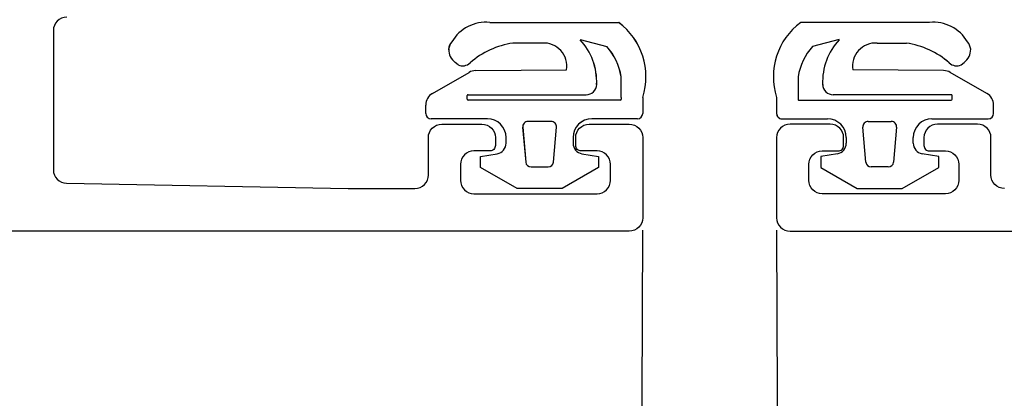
# Model space of a CAD drawing. Header units: millimetres. Extents: x 111285 to 237437, y -9513 to 52045.
# Tile 49 of 117: x 139056 to 139093, y 394 to 408. Entities that reach past the tile are written whole.
import ezdxf

# ---------------------------------------------------------------- set-up
doc = ezdxf.new("R2010")
doc.units = ezdxf.units.MM
doc.header["$LTSCALE"] = 100
doc.layers.get('0').update_dxf_attribs({"color": 252})

# ---------------------------------------------------------------- blocks, each defined once
blk = doc.blocks.new('SR8-hori')
at = {"linetype": 'Continuous'}
for p, q in [((1441.791, 2.701), (1446.602, 2.7)), ((1458.209, 2.701), (1453.398, 2.7)), ((1440.377, 1.978), (1440.377, 1.978)), ((1440.377, 1.978), (1440.377, 1.978)), ((1440.377, 1.978), (1440.377, 1.978)), ((1443.748, 1.929), (1442.657, 1.93)), ((1442.657, 1.93), (1442.657, 1.93)), ((1443.748, 1.929), (1443.748, 1.929)), ((1445.165, 2.057), (1446.166, 1.802)), ((1454.835, 2.057), (1453.834, 1.802)), ((1456.252, 1.929), (1457.343, 1.93)), ((1456.252, 1.929), (1456.252, 1.929)), ((1457.343, 1.93), (1457.343, 1.93)), ((1459.623, 1.978), (1459.623, 1.978)), ((1459.623, 1.978), (1459.623, 1.978)), ((1459.623, 1.978), (1459.623, 1.978)), ((1440.256, 1.696), (1440.256, 1.696)), ((1446.166, 1.802), (1446.166, 1.802)), ((1453.834, 1.802), (1453.834, 1.802)), ((1459.744, 1.696), (1459.744, 1.696)), ((1440.612, 1.114), (1440.5, 1.209)), ((1440.5, 1.209), (1440.5, 1.209)), ((1440.612, 1.114), (1440.612, 1.114)), ((1441.054, 1.194), (1441.054, 1.194)), ((1441.054, 1.194), (1441.054, 1.194)), ((1441.054, 1.194), (1441.054, 1.194)), ((1458.946, 1.194), (1458.946, 1.194)), ((1458.946, 1.194), (1458.946, 1.194)), ((1458.946, 1.194), (1458.946, 1.194)), ((1459.388, 1.114), (1459.5, 1.209)), ((1459.388, 1.114), (1459.388, 1.114)), ((1459.5, 1.209), (1459.5, 1.209)), ((1439.651, 0.046), (1441.017, 0.835)), ((1441.017, 0.835), (1441.017, 0.835)), ((1441.267, 0.901), (1444.652, 0.927)), ((1441.267, 0.901), (1441.267, 0.901)), ((1444.652, 0.927), (1444.652, 0.927)), ((1458.733, 0.901), (1455.348, 0.927)), ((1455.348, 0.927), (1455.348, 0.927)), ((1458.733, 0.901), (1458.733, 0.901)), ((1460.349, 0.046), (1458.983, 0.835)), ((1458.983, 0.835), (1458.983, 0.835)), ((1446.699, 0.673), (1446.699, 0.673)), ((1453.301, 0.673), (1453.301, 0.673)), ((1439.651, 0.046), (1439.651, 0.046)), ((1440.981, 0.002), (1440.981, 0.002)), ((1440.981, 0.002), (1445.385, 0.001)), ((1459.019, 0.002), (1454.615, 0.001)), ((1459.019, 0.002), (1459.019, 0.002)), ((1460.349, 0.046), (1460.349, 0.046)), ((1440.951, -0.168), (1440.951, -0.028)), ((1440.951, -0.028), (1440.951, -0.028)), ((1446.671, -0.2), (1440.981, -0.198)), ((1446.701, -0.1), (1446.701, -0.1)), ((1446.701, -0.1), (1446.701, -0.17)), ((1446.701, -0.17), (1446.701, -0.17)), ((1447.501, -0.1), (1447.501, -0.7)), ((1452.499, -0.1), (1452.499, -0.7)), ((1453.299, -0.1), (1453.299, -0.1)), ((1453.299, -0.1), (1453.299, -0.17)), ((1453.299, -0.17), (1453.299, -0.17)), ((1453.329, -0.2), (1459.019, -0.198)), ((1459.049, -0.168), (1459.049, -0.028)), ((1459.049, -0.028), (1459.049, -0.028)), ((1439.401, -0.698), (1439.401, -0.387)), ((1439.401, -0.387), (1439.401, -0.387)), ((1460.599, -0.698), (1460.599, -0.387)), ((1460.599, -0.387), (1460.599, -0.387)), ((1441.701, -0.899), (1439.601, -0.898)), ((1444.083, -0.999), (1443.219, -0.999)), ((1443.219, -0.999), (1443.219, -0.999)), ((1444.083, -0.999), (1444.083, -0.999)), ((1447.301, -0.9), (1445.601, -0.9)), ((1452.699, -0.9), (1454.399, -0.9)), ((1455.917, -0.999), (1455.917, -0.999)), ((1455.917, -0.999), (1456.781, -0.999)), ((1456.781, -0.999), (1456.781, -0.999)), ((1458.299, -0.899), (1460.399, -0.898)), ((1443.02, -1.216), (1443.02, -1.216)), ((1443.02, -1.216), (1443.133, -2.516)), ((1444.168, -2.517), (1444.282, -1.217)), ((1444.282, -1.217), (1444.282, -1.217)), ((1455.832, -2.517), (1455.718, -1.217)), ((1455.718, -1.217), (1455.718, -1.217)), ((1456.98, -1.216), (1456.867, -2.516)), ((1456.98, -1.216), (1456.98, -1.216)), ((1442.401, -1.81), (1442.401, -1.599)), ((1444.901, -1.599), (1444.901, -1.811)), ((1455.099, -1.599), (1455.099, -1.811)), ((1457.599, -1.81), (1457.599, -1.599)), ((1441.451, -2.313), (1442.07, -2.204)), ((1445.231, -2.205), (1445.851, -2.314)), ((1454.769, -2.205), (1454.149, -2.314)), ((1458.549, -2.313), (1457.93, -2.204)), ((1441.451, -2.713), (1441.451, -2.313)), ((1444.168, -2.517), (1444.168, -2.517)), ((1445.851, -2.314), (1445.851, -2.714)), ((1454.149, -2.314), (1454.149, -2.714)), ((1455.832, -2.517), (1455.832, -2.517)), ((1458.549, -2.713), (1458.549, -2.313)), ((1442.811, -3.499), (1441.451, -2.713)), ((1443.333, -2.699), (1443.333, -2.699)), ((1443.333, -2.699), (1443.969, -2.699)), ((1443.969, -2.699), (1443.969, -2.699)), ((1445.851, -2.714), (1444.49, -3.499)), ((1454.149, -2.714), (1455.51, -3.499)), ((1456.667, -2.699), (1456.031, -2.699)), ((1456.031, -2.699), (1456.031, -2.699)), ((1456.667, -2.699), (1456.667, -2.699)), ((1457.189, -3.499), (1458.549, -2.713)), ((1444.49, -3.499), (1442.811, -3.499)), ((1455.51, -3.499), (1457.189, -3.499))]:
    blk.add_line(p, q, dxfattribs=at)
for p, q in [((1445.165, 2.057), (1445.165, 2.057)), ((1454.835, 2.057), (1454.835, 2.057)), ((1445.783, 0.383), (1445.783, 0.383)), ((1454.217, 0.383), (1454.217, 0.383)), ((1445.385, 0.001), (1445.385, 0.001)), ((1454.615, 0.001), (1454.615, 0.001))]:
    blk.add_line(p, q)
for points in [[(1426, 2.9, 0.414214), (1425.5, 2.4), (1425.5, 2.4), (1425.5, -2.809, 0.408899), (1425.991, -3.309), (1436.5, -3.5), (1436.5, -3.5), (1439, -3.5), (1439, -3.5, 0.414214), (1439.5, -3), (1439.5, -1.6), (1439.5, -1.6, -0.414214), (1440, -1.1), (1441.5, -1.1, -0.414214), (1442, -1.6), (1442, -1.9, -0.414214), (1441.8, -2.1), (1441.2, -2.1, 0.414214), (1440.7, -2.6), (1440.7, -2.6), (1440.7, -3.2, 0.414214), (1441.2, -3.7), (1445.8, -3.7), (1445.8, -3.7, 0.414214), (1446.3, -3.2), (1446.3, -2.6, 0.414214), (1445.8, -2.1), (1445.8, -2.1), (1445.2, -2.1, -0.414214), (1445, -1.9), (1445, -1.6, -0.414214), (1445.5, -1.1), (1447, -1.1, -0.414214), (1447.5, -1.6), (1447.5, -4.6), (1447.5, -4.6, -0.414214), (1447, -5.1), (1354, -5.1)], [(1461, -3.5, -0.414214), (1460.5, -3), (1460.5, -1.6), (1460.5, -1.6, 0.414214), (1460, -1.1), (1458.5, -1.1, 0.414214), (1458, -1.6), (1458, -1.9, 0.414214), (1458.2, -2.1), (1458.8, -2.1, -0.414214), (1459.3, -2.6), (1459.3, -2.6), (1459.3, -3.2, -0.414214), (1458.8, -3.7), (1454.2, -3.7), (1454.2, -3.7, -0.414214), (1453.7, -3.2), (1453.7, -2.6, -0.414214), (1454.2, -2.1), (1454.2, -2.1), (1454.8, -2.1, 0.414214), (1455, -1.9), (1455, -1.6, 0.414214), (1454.5, -1.1), (1453, -1.1, 0.414214), (1452.5, -1.6), (1452.5, -4.6), (1452.5, -4.6, 0.414214), (1453, -5.1), (1546, -5.1)]]:
    blk.add_lwpolyline(points, format="xyb", dxfattribs=at)
for centre, radius, start, end in [((1441.656, 1.223), 1.485, 84.7926, 149.4418), ((1445.099, 0.673), 2.524, 342.1607, 53.426), ((1454.901, 0.673), 2.524, 126.574, 197.8393), ((1458.344, 1.223), 1.485, 30.5582, 95.2074), ((1440.745, 1.653), 0.49, 138.5032, 174.8745), ((1443.155, -1.271), 3.239, 98.8437, 130.4452), ((1443.809, 1.074), 0.857, 350.0887, 94.0617), ((1443.452, 0.473), 2.332, 357.769, 42.7547), ((1456.548, 0.473), 2.332, 137.2453, 182.231), ((1456.191, 1.074), 0.857, 85.9383, 189.9113), ((1456.845, -1.271), 3.239, 49.5548, 81.1563), ((1459.255, 1.653), 0.49, 5.1255, 41.4968), ((1440.846, 1.686), 0.589, 179.0049, 234.085), ((1444.339, 0.25), 2.398, 10.1825, 40.3565), ((1455.661, 0.25), 2.398, 139.6435, 169.8175), ((1459.154, 1.686), 0.589, 305.915, 0.9951), ((1440.776, 1.47), 0.392, 245.2534, 315.2852), ((1459.224, 1.47), 0.392, 224.7148, 294.7466), ((1441.267, 0.401), 0.5, 89.9865, 119.9865), ((1458.733, 0.401), 0.5, 60.0135, 90.0135), ((1445.392, 0.391), 0.39, 268.98, 358.7916), ((1384.42, 0.117), 62.281, 359.8007, 0.51209), ((1515.58, 0.117), 62.281, 179.48791, 180.1993), ((1454.608, 0.391), 0.39, 181.2084, 271.02), ((1439.901, -0.387), 0.5, 119.9865, 179.9865), ((1440.981, -0.028), 0.03, 89.9865, 179.9865), ((1459.019, -0.028), 0.03, 0.0135, 90.0135), ((1460.099, -0.387), 0.5, 0.0135, 60.0135), ((1440.981, -0.168), 0.03, 179.9865, 269.9865), ((1446.671, -0.17), 0.03, 269.9865, 359.9865), ((1453.329, -0.17), 0.03, 180.0135, 270.0135), ((1459.019, -0.168), 0.03, 270.0135, 0.0135), ((1439.601, -0.698), 0.2, 179.9865, 269.9865), ((1447.301, -0.7), 0.2, 269.9865, 359.9865), ((1452.699, -0.7), 0.2, 180.0135, 270.0135), ((1460.399, -0.698), 0.2, 270.0135, 0.0135), ((1441.701, -1.599), 0.7, 359.9865, 89.9865), ((1443.219, -1.199), 0.2, 89.9865, 184.9865), ((1444.083, -1.199), 0.2, 354.9865, 89.9865), ((1445.601, -1.6), 0.7, 89.9865, 179.9865), ((1454.399, -1.6), 0.7, 0.0135, 90.0135), ((1455.917, -1.199), 0.2, 90.0135, 185.0135), ((1456.781, -1.199), 0.2, 355.0135, 90.0135), ((1458.299, -1.599), 0.7, 90.0135, 180.0135), ((1442.001, -1.81), 0.4, 279.9865, 359.9865), ((1445.301, -1.811), 0.4, 179.9865, 259.9865), ((1454.699, -1.811), 0.4, 280.0135, 0.0135), ((1457.999, -1.81), 0.4, 180.0135, 260.0135), ((1443.333, -2.499), 0.2, 184.9865, 269.9865), ((1443.969, -2.499), 0.2, 269.9865, 354.9865), ((1456.031, -2.499), 0.2, 185.0135, 270.0135), ((1456.667, -2.499), 0.2, 270.0135, 355.0135)]:
    blk.add_arc(centre, radius, start, end, dxfattribs=at)
for centre, start, end in [((433, -5.1), 270, 0.002175), ((2467, -5.1), 179.997825, 270)]:
    blk.add_arc(centre, 1014.5, start, end)
blk = doc.blocks.new('onderlegger beganegrond')
blk.add_blockref('SR8-hori', (11480, 405.1))

msp = doc.modelspace()

# ---------------------------------------------------------------- linework, layer by layer
at = {"linetype": 'Continuous'}
for p, q in [((139073.789, 407.801), (139078.601, 407.8)), ((139073.789, 407.801), (139078.601, 407.8)), ((139073.789, 407.801), (139078.601, 407.8)), ((139090.208, 407.801), (139085.396, 407.8)), ((139090.208, 407.801), (139085.396, 407.8)), ((139090.208, 407.801), (139085.396, 407.8)), ((139072.376, 407.078), (139072.376, 407.078)), ((139072.376, 407.078), (139072.376, 407.078)), ((139072.376, 407.078), (139072.376, 407.078)), ((139072.376, 407.078), (139072.376, 407.078)), ((139072.376, 407.078), (139072.376, 407.078)), ((139072.376, 407.078), (139072.376, 407.078)), ((139072.376, 407.078), (139072.376, 407.078)), ((139072.376, 407.078), (139072.376, 407.078)), ((139072.376, 407.078), (139072.376, 407.078)), ((139075.746, 407.029), (139074.656, 407.03)), ((139074.656, 407.03), (139074.656, 407.03)), ((139075.746, 407.029), (139074.656, 407.03)), ((139074.656, 407.03), (139074.656, 407.03)), ((139075.746, 407.029), (139074.656, 407.03)), ((139074.656, 407.03), (139074.656, 407.03)), ((139075.746, 407.029), (139075.746, 407.029)), ((139075.746, 407.029), (139075.746, 407.029)), ((139075.746, 407.029), (139075.746, 407.029)), ((139077.163, 407.157), (139078.165, 406.902)), ((139077.163, 407.157), (139078.165, 406.902)), ((139077.163, 407.157), (139078.165, 406.902)), ((139078.165, 406.902), (139078.165, 406.902)), ((139078.165, 406.902), (139078.165, 406.902)), ((139078.165, 406.902), (139078.165, 406.902)), ((139086.834, 407.157), (139085.832, 406.902)), ((139086.834, 407.157), (139085.832, 406.902)), ((139086.834, 407.157), (139085.832, 406.902)), ((139085.832, 406.902), (139085.832, 406.902)), ((139085.832, 406.902), (139085.832, 406.902)), ((139085.832, 406.902), (139085.832, 406.902)), ((139088.251, 407.029), (139089.341, 407.03)), ((139088.251, 407.029), (139089.341, 407.03)), ((139088.251, 407.029), (139089.341, 407.03)), ((139088.251, 407.029), (139088.251, 407.029)), ((139088.251, 407.029), (139088.251, 407.029)), ((139088.251, 407.029), (139088.251, 407.029)), ((139089.341, 407.03), (139089.341, 407.03)), ((139089.341, 407.03), (139089.341, 407.03)), ((139089.341, 407.03), (139089.341, 407.03)), ((139091.621, 407.078), (139091.621, 407.078)), ((139091.621, 407.078), (139091.621, 407.078)), ((139091.621, 407.078), (139091.621, 407.078)), ((139091.621, 407.078), (139091.621, 407.078)), ((139091.621, 407.078), (139091.621, 407.078)), ((139091.621, 407.078), (139091.621, 407.078)), ((139091.621, 407.078), (139091.621, 407.078)), ((139091.621, 407.078), (139091.621, 407.078)), ((139091.621, 407.078), (139091.621, 407.078)), ((139072.255, 406.796), (139072.255, 406.796)), ((139072.255, 406.796), (139072.255, 406.796)), ((139072.255, 406.796), (139072.255, 406.796)), ((139091.742, 406.796), (139091.742, 406.796)), ((139091.742, 406.796), (139091.742, 406.796)), ((139091.742, 406.796), (139091.742, 406.796)), ((139072.61, 406.214), (139072.498, 406.309)), ((139072.498, 406.309), (139072.498, 406.309)), ((139072.61, 406.214), (139072.498, 406.309)), ((139072.498, 406.309), (139072.498, 406.309)), ((139072.61, 406.214), (139072.498, 406.309)), ((139072.498, 406.309), (139072.498, 406.309)), ((139072.61, 406.214), (139072.61, 406.214)), ((139072.61, 406.214), (139072.61, 406.214)), ((139072.61, 406.214), (139072.61, 406.214)), ((139073.053, 406.294), (139073.053, 406.294)), ((139073.053, 406.294), (139073.053, 406.294)), ((139073.053, 406.294), (139073.053, 406.294)), ((139073.053, 406.294), (139073.053, 406.294)), ((139073.053, 406.294), (139073.053, 406.294)), ((139073.053, 406.294), (139073.053, 406.294)), ((139073.053, 406.294), (139073.053, 406.294)), ((139073.053, 406.294), (139073.053, 406.294)), ((139073.053, 406.294), (139073.053, 406.294)), ((139090.945, 406.294), (139090.945, 406.294)), ((139090.945, 406.294), (139090.945, 406.294)), ((139090.945, 406.294), (139090.945, 406.294)), ((139090.945, 406.294), (139090.945, 406.294)), ((139090.945, 406.294), (139090.945, 406.294)), ((139090.945, 406.294), (139090.945, 406.294)), ((139090.945, 406.294), (139090.945, 406.294)), ((139090.945, 406.294), (139090.945, 406.294)), ((139090.945, 406.294), (139090.945, 406.294)), ((139091.387, 406.214), (139091.499, 406.309)), ((139091.387, 406.214), (139091.499, 406.309)), ((139091.387, 406.214), (139091.499, 406.309)), ((139091.387, 406.214), (139091.387, 406.214)), ((139091.387, 406.214), (139091.387, 406.214)), ((139091.387, 406.214), (139091.387, 406.214)), ((139091.499, 406.309), (139091.499, 406.309)), ((139091.499, 406.309), (139091.499, 406.309)), ((139091.499, 406.309), (139091.499, 406.309)), ((139071.65, 405.146), (139073.016, 405.935)), ((139071.65, 405.146), (139073.016, 405.935)), ((139071.65, 405.146), (139073.016, 405.935)), ((139073.016, 405.935), (139073.016, 405.935)), ((139073.016, 405.935), (139073.016, 405.935)), ((139073.016, 405.935), (139073.016, 405.935)), ((139073.266, 406.001), (139076.651, 406.027)), ((139073.266, 406.001), (139076.651, 406.027)), ((139073.266, 406.001), (139076.651, 406.027)), ((139073.266, 406.001), (139073.266, 406.001)), ((139073.266, 406.001), (139073.266, 406.001)), ((139073.266, 406.001), (139073.266, 406.001)), ((139076.651, 406.027), (139076.651, 406.027)), ((139076.651, 406.027), (139076.651, 406.027)), ((139076.651, 406.027), (139076.651, 406.027)), ((139078.698, 405.773), (139078.698, 405.773)), ((139078.698, 405.773), (139078.698, 405.773)), ((139078.698, 405.773), (139078.698, 405.773)), ((139085.299, 405.773), (139085.299, 405.773)), ((139085.299, 405.773), (139085.299, 405.773)), ((139085.299, 405.773), (139085.299, 405.773)), ((139090.731, 406.001), (139087.346, 406.027)), ((139087.346, 406.027), (139087.346, 406.027)), ((139090.731, 406.001), (139087.346, 406.027)), ((139087.346, 406.027), (139087.346, 406.027)), ((139090.731, 406.001), (139087.346, 406.027)), ((139087.346, 406.027), (139087.346, 406.027)), ((139090.731, 406.001), (139090.731, 406.001)), ((139090.731, 406.001), (139090.731, 406.001)), ((139090.731, 406.001), (139090.731, 406.001)), ((139092.347, 405.146), (139090.981, 405.935)), ((139090.981, 405.935), (139090.981, 405.935)), ((139092.347, 405.146), (139090.981, 405.935)), ((139090.981, 405.935), (139090.981, 405.935)), ((139092.347, 405.146), (139090.981, 405.935)), ((139090.981, 405.935), (139090.981, 405.935)), ((139071.65, 405.146), (139071.65, 405.146)), ((139071.65, 405.146), (139071.65, 405.146)), ((139071.65, 405.146), (139071.65, 405.146)), ((139072.949, 404.932), (139072.949, 405.072)), ((139072.949, 405.072), (139072.949, 405.072)), ((139072.949, 404.932), (139072.949, 405.072)), ((139072.949, 405.072), (139072.949, 405.072)), ((139072.949, 404.932), (139072.949, 405.072)), ((139072.949, 405.072), (139072.949, 405.072)), ((139072.979, 405.102), (139072.979, 405.102)), ((139072.979, 405.102), (139077.384, 405.101)), ((139072.979, 405.102), (139072.979, 405.102)), ((139072.979, 405.102), (139077.384, 405.101)), ((139072.979, 405.102), (139072.979, 405.102)), ((139072.979, 405.102), (139077.384, 405.101)), ((139091.018, 405.102), (139086.613, 405.101)), ((139091.018, 405.102), (139086.613, 405.101)), ((139091.018, 405.102), (139086.613, 405.101)), ((139091.018, 405.102), (139091.018, 405.102)), ((139091.018, 405.102), (139091.018, 405.102)), ((139091.018, 405.102), (139091.018, 405.102)), ((139091.048, 404.932), (139091.048, 405.072)), ((139091.048, 405.072), (139091.048, 405.072)), ((139091.048, 404.932), (139091.048, 405.072)), ((139091.048, 405.072), (139091.048, 405.072)), ((139091.048, 404.932), (139091.048, 405.072)), ((139091.048, 405.072), (139091.048, 405.072)), ((139092.347, 405.146), (139092.347, 405.146)), ((139092.347, 405.146), (139092.347, 405.146)), ((139092.347, 405.146), (139092.347, 405.146)), ((139071.4, 404.402), (139071.4, 404.713)), ((139071.4, 404.713), (139071.4, 404.713)), ((139071.4, 404.402), (139071.4, 404.713)), ((139071.4, 404.713), (139071.4, 404.713)), ((139071.4, 404.402), (139071.4, 404.713)), ((139071.4, 404.713), (139071.4, 404.713)), ((139078.67, 404.9), (139072.979, 404.902)), ((139078.67, 404.9), (139072.979, 404.902)), ((139078.67, 404.9), (139072.979, 404.902)), ((139078.7, 405), (139078.7, 405)), ((139078.7, 405), (139078.7, 404.93)), ((139078.7, 405), (139078.7, 405)), ((139078.7, 405), (139078.7, 404.93)), ((139078.7, 405), (139078.7, 405)), ((139078.7, 405), (139078.7, 404.93)), ((139078.7, 404.93), (139078.7, 404.93)), ((139078.7, 404.93), (139078.7, 404.93)), ((139078.7, 404.93), (139078.7, 404.93)), ((139079.5, 405), (139079.5, 404.4)), ((139079.5, 405), (139079.5, 404.4)), ((139079.5, 405), (139079.5, 404.4)), ((139084.497, 405), (139084.497, 404.4)), ((139084.497, 405), (139084.497, 404.4)), ((139084.497, 405), (139084.497, 404.4)), ((139085.297, 405), (139085.297, 405)), ((139085.297, 405), (139085.297, 404.93)), ((139085.297, 405), (139085.297, 405)), ((139085.297, 405), (139085.297, 404.93)), ((139085.297, 405), (139085.297, 405)), ((139085.297, 405), (139085.297, 404.93)), ((139085.297, 404.93), (139085.297, 404.93)), ((139085.297, 404.93), (139085.297, 404.93)), ((139085.297, 404.93), (139085.297, 404.93)), ((139085.327, 404.9), (139091.018, 404.902)), ((139085.327, 404.9), (139091.018, 404.902)), ((139085.327, 404.9), (139091.018, 404.902)), ((139092.597, 404.402), (139092.597, 404.713)), ((139092.597, 404.713), (139092.597, 404.713)), ((139092.597, 404.402), (139092.597, 404.713)), ((139092.597, 404.713), (139092.597, 404.713)), ((139092.597, 404.402), (139092.597, 404.713)), ((139092.597, 404.713), (139092.597, 404.713)), ((139073.699, 404.201), (139071.599, 404.202)), ((139073.699, 404.201), (139071.599, 404.202)), ((139073.699, 404.201), (139071.599, 404.202)), ((139076.081, 404.101), (139075.218, 404.101)), ((139075.218, 404.101), (139075.218, 404.101)), ((139076.081, 404.101), (139075.218, 404.101)), ((139075.218, 404.101), (139075.218, 404.101)), ((139076.081, 404.101), (139075.218, 404.101)), ((139075.218, 404.101), (139075.218, 404.101)), ((139076.081, 404.101), (139076.081, 404.101)), ((139076.081, 404.101), (139076.081, 404.101)), ((139076.081, 404.101), (139076.081, 404.101)), ((139079.299, 404.2), (139077.599, 404.2)), ((139079.299, 404.2), (139077.599, 404.2)), ((139079.299, 404.2), (139077.599, 404.2)), ((139084.698, 404.2), (139086.398, 404.2)), ((139084.698, 404.2), (139086.398, 404.2)), ((139084.698, 404.2), (139086.398, 404.2)), ((139087.916, 404.101), (139087.916, 404.101)), ((139087.916, 404.101), (139088.779, 404.101)), ((139087.916, 404.101), (139087.916, 404.101)), ((139087.916, 404.101), (139088.779, 404.101)), ((139087.916, 404.101), (139087.916, 404.101)), ((139087.916, 404.101), (139088.779, 404.101)), ((139088.779, 404.101), (139088.779, 404.101)), ((139088.779, 404.101), (139088.779, 404.101)), ((139088.779, 404.101), (139088.779, 404.101)), ((139090.298, 404.201), (139092.398, 404.202)), ((139090.298, 404.201), (139092.398, 404.202)), ((139090.298, 404.201), (139092.398, 404.202)), ((139075.018, 403.884), (139075.018, 403.884)), ((139075.018, 403.884), (139075.132, 402.584)), ((139075.018, 403.884), (139075.018, 403.884)), ((139075.018, 403.884), (139075.132, 402.584)), ((139075.018, 403.884), (139075.018, 403.884)), ((139075.018, 403.884), (139075.132, 402.584)), ((139076.166, 402.583), (139076.28, 403.883)), ((139076.166, 402.583), (139076.28, 403.883)), ((139076.166, 402.583), (139076.28, 403.883)), ((139076.28, 403.883), (139076.28, 403.883)), ((139076.28, 403.883), (139076.28, 403.883)), ((139076.28, 403.883), (139076.28, 403.883)), ((139087.831, 402.583), (139087.717, 403.883)), ((139087.717, 403.883), (139087.717, 403.883)), ((139087.831, 402.583), (139087.717, 403.883)), ((139087.717, 403.883), (139087.717, 403.883)), ((139087.831, 402.583), (139087.717, 403.883)), ((139087.717, 403.883), (139087.717, 403.883)), ((139088.979, 403.884), (139088.865, 402.584)), ((139088.979, 403.884), (139088.865, 402.584)), ((139088.979, 403.884), (139088.865, 402.584)), ((139088.979, 403.884), (139088.979, 403.884)), ((139088.979, 403.884), (139088.979, 403.884)), ((139088.979, 403.884), (139088.979, 403.884)), ((139074.399, 403.29), (139074.399, 403.501)), ((139074.399, 403.29), (139074.399, 403.501)), ((139074.399, 403.29), (139074.399, 403.501)), ((139076.899, 403.501), (139076.899, 403.289)), ((139076.899, 403.501), (139076.899, 403.289)), ((139076.899, 403.501), (139076.899, 403.289)), ((139087.098, 403.501), (139087.098, 403.289)), ((139087.098, 403.501), (139087.098, 403.289)), ((139087.098, 403.501), (139087.098, 403.289)), ((139089.598, 403.29), (139089.598, 403.501)), ((139089.598, 403.29), (139089.598, 403.501)), ((139089.598, 403.29), (139089.598, 403.501)), ((139073.449, 402.787), (139074.069, 402.896)), ((139073.449, 402.787), (139074.069, 402.896)), ((139073.449, 402.787), (139074.069, 402.896)), ((139077.23, 402.895), (139077.849, 402.786)), ((139077.23, 402.895), (139077.849, 402.786)), ((139077.23, 402.895), (139077.849, 402.786)), ((139086.767, 402.895), (139086.148, 402.786)), ((139086.767, 402.895), (139086.148, 402.786)), ((139086.767, 402.895), (139086.148, 402.786)), ((139090.548, 402.787), (139089.928, 402.896)), ((139090.548, 402.787), (139089.928, 402.896)), ((139090.548, 402.787), (139089.928, 402.896)), ((139073.449, 402.387), (139073.449, 402.787)), ((139073.449, 402.387), (139073.449, 402.787)), ((139073.449, 402.387), (139073.449, 402.787)), ((139076.166, 402.583), (139076.166, 402.583)), ((139076.166, 402.583), (139076.166, 402.583)), ((139076.166, 402.583), (139076.166, 402.583)), ((139077.849, 402.786), (139077.849, 402.386)), ((139077.849, 402.786), (139077.849, 402.386)), ((139077.849, 402.786), (139077.849, 402.386)), ((139086.148, 402.786), (139086.148, 402.386)), ((139086.148, 402.786), (139086.148, 402.386)), ((139086.148, 402.786), (139086.148, 402.386)), ((139087.831, 402.583), (139087.831, 402.583)), ((139087.831, 402.583), (139087.831, 402.583)), ((139087.831, 402.583), (139087.831, 402.583)), ((139090.548, 402.387), (139090.548, 402.787)), ((139090.548, 402.387), (139090.548, 402.787)), ((139090.548, 402.387), (139090.548, 402.787)), ((139074.809, 401.601), (139073.449, 402.387)), ((139074.809, 401.601), (139073.449, 402.387)), ((139074.809, 401.601), (139073.449, 402.387)), ((139075.331, 402.401), (139075.331, 402.401)), ((139075.331, 402.401), (139075.967, 402.401)), ((139075.331, 402.401), (139075.331, 402.401)), ((139075.331, 402.401), (139075.967, 402.401)), ((139075.331, 402.401), (139075.331, 402.401)), ((139075.331, 402.401), (139075.967, 402.401)), ((139075.967, 402.401), (139075.967, 402.401)), ((139075.967, 402.401), (139075.967, 402.401)), ((139075.967, 402.401), (139075.967, 402.401)), ((139077.849, 402.386), (139076.489, 401.601)), ((139077.849, 402.386), (139076.489, 401.601)), ((139077.849, 402.386), (139076.489, 401.601)), ((139086.148, 402.386), (139087.508, 401.601)), ((139086.148, 402.386), (139087.508, 401.601)), ((139086.148, 402.386), (139087.508, 401.601)), ((139088.666, 402.401), (139088.03, 402.401)), ((139088.03, 402.401), (139088.03, 402.401)), ((139088.666, 402.401), (139088.03, 402.401)), ((139088.03, 402.401), (139088.03, 402.401)), ((139088.666, 402.401), (139088.03, 402.401)), ((139088.03, 402.401), (139088.03, 402.401)), ((139088.666, 402.401), (139088.666, 402.401)), ((139088.666, 402.401), (139088.666, 402.401)), ((139088.666, 402.401), (139088.666, 402.401)), ((139089.188, 401.601), (139090.548, 402.387)), ((139089.188, 401.601), (139090.548, 402.387)), ((139089.188, 401.601), (139090.548, 402.387)), ((139076.489, 401.601), (139074.809, 401.601)), ((139076.489, 401.601), (139074.809, 401.601)), ((139076.489, 401.601), (139074.809, 401.601)), ((139087.508, 401.601), (139089.188, 401.601)), ((139087.508, 401.601), (139089.188, 401.601)), ((139087.508, 401.601), (139089.188, 401.601))]:
    msp.add_line(p, q, dxfattribs=at)
for p, q in [((139077.163, 407.157), (139077.163, 407.157)), ((139077.163, 407.157), (139077.163, 407.157)), ((139077.163, 407.157), (139077.163, 407.157)), ((139086.834, 407.157), (139086.834, 407.157)), ((139086.834, 407.157), (139086.834, 407.157)), ((139086.834, 407.157), (139086.834, 407.157)), ((139077.781, 405.483), (139077.781, 405.483)), ((139077.781, 405.483), (139077.781, 405.483)), ((139077.781, 405.483), (139077.781, 405.483)), ((139086.216, 405.483), (139086.216, 405.483)), ((139086.216, 405.483), (139086.216, 405.483)), ((139086.216, 405.483), (139086.216, 405.483)), ((139077.384, 405.101), (139077.384, 405.101)), ((139077.384, 405.101), (139077.384, 405.101)), ((139077.384, 405.101), (139077.384, 405.101)), ((139086.613, 405.101), (139086.613, 405.101)), ((139086.613, 405.101), (139086.613, 405.101)), ((139086.613, 405.101), (139086.613, 405.101))]:
    msp.add_line(p, q)
for points in [[(139057.999, 408, 0.414214), (139057.499, 407.5), (139057.499, 407.5), (139057.499, 402.291, 0.408899), (139057.989, 401.791), (139068.499, 401.6), (139068.499, 401.6), (139070.999, 401.6), (139070.999, 401.6, 0.414214), (139071.499, 402.1), (139071.499, 403.5), (139071.499, 403.5, -0.414214), (139071.999, 404), (139073.499, 404, -0.414214), (139073.999, 403.5), (139073.999, 403.2, -0.414214), (139073.799, 403), (139073.199, 403, 0.414214), (139072.699, 402.5), (139072.699, 402.5), (139072.699, 401.9, 0.414214), (139073.199, 401.4), (139077.799, 401.4), (139077.799, 401.4, 0.414214), (139078.299, 401.9), (139078.299, 402.5, 0.414214), (139077.799, 403), (139077.799, 403), (139077.199, 403, -0.414214), (139076.999, 403.2), (139076.999, 403.5, -0.414214), (139077.499, 404), (139078.999, 404, -0.414214), (139079.499, 403.5), (139079.499, 400.5), (139079.499, 400.5, -0.414214), (139078.999, 400), (138985.999, 400)], [(139057.999, 408, 0.414214), (139057.499, 407.5), (139057.499, 407.5), (139057.499, 402.291, 0.408899), (139057.989, 401.791), (139068.499, 401.6), (139068.499, 401.6), (139070.999, 401.6), (139070.999, 401.6, 0.414214), (139071.499, 402.1), (139071.499, 403.5), (139071.499, 403.5, -0.414214), (139071.999, 404), (139073.499, 404, -0.414214), (139073.999, 403.5), (139073.999, 403.2, -0.414214), (139073.799, 403), (139073.199, 403, 0.414214), (139072.699, 402.5), (139072.699, 402.5), (139072.699, 401.9, 0.414214), (139073.199, 401.4), (139077.799, 401.4), (139077.799, 401.4, 0.414214), (139078.299, 401.9), (139078.299, 402.5, 0.414214), (139077.799, 403), (139077.799, 403), (139077.199, 403, -0.414214), (139076.999, 403.2), (139076.999, 403.5, -0.414214), (139077.499, 404), (139078.999, 404, -0.414214), (139079.499, 403.5), (139079.499, 400.5), (139079.499, 400.5, -0.414214), (139078.999, 400), (138985.999, 400)], [(139057.999, 408, 0.414214), (139057.499, 407.5), (139057.499, 407.5), (139057.499, 402.291, 0.408899), (139057.989, 401.791), (139068.499, 401.6), (139068.499, 401.6), (139070.999, 401.6), (139070.999, 401.6, 0.414214), (139071.499, 402.1), (139071.499, 403.5), (139071.499, 403.5, -0.414214), (139071.999, 404), (139073.499, 404, -0.414214), (139073.999, 403.5), (139073.999, 403.2, -0.414214), (139073.799, 403), (139073.199, 403, 0.414214), (139072.699, 402.5), (139072.699, 402.5), (139072.699, 401.9, 0.414214), (139073.199, 401.4), (139077.799, 401.4), (139077.799, 401.4, 0.414214), (139078.299, 401.9), (139078.299, 402.5, 0.414214), (139077.799, 403), (139077.799, 403), (139077.199, 403, -0.414214), (139076.999, 403.2), (139076.999, 403.5, -0.414214), (139077.499, 404), (139078.999, 404, -0.414214), (139079.499, 403.5), (139079.499, 400.5), (139079.499, 400.5, -0.414214), (139078.999, 400), (138985.999, 400)], [(139092.999, 401.6, -0.414214), (139092.499, 402.1), (139092.499, 403.5), (139092.499, 403.5, 0.414214), (139091.999, 404), (139090.499, 404, 0.414214), (139089.999, 403.5), (139089.999, 403.2, 0.414214), (139090.199, 403), (139090.799, 403, -0.414214), (139091.299, 402.5), (139091.299, 402.5), (139091.299, 401.9, -0.414214), (139090.799, 401.4), (139086.199, 401.4), (139086.199, 401.4, -0.414214), (139085.699, 401.9), (139085.699, 402.5, -0.414214), (139086.199, 403), (139086.199, 403), (139086.799, 403, 0.414214), (139086.999, 403.2), (139086.999, 403.5, 0.414214), (139086.499, 404), (139084.999, 404, 0.414214), (139084.499, 403.5), (139084.499, 400.5), (139084.499, 400.5, 0.414214), (139084.999, 400), (139177.999, 400)], [(139092.999, 401.6, -0.414214), (139092.499, 402.1), (139092.499, 403.5), (139092.499, 403.5, 0.414214), (139091.999, 404), (139090.499, 404, 0.414214), (139089.999, 403.5), (139089.999, 403.2, 0.414214), (139090.199, 403), (139090.799, 403, -0.414214), (139091.299, 402.5), (139091.299, 402.5), (139091.299, 401.9, -0.414214), (139090.799, 401.4), (139086.199, 401.4), (139086.199, 401.4, -0.414214), (139085.699, 401.9), (139085.699, 402.5, -0.414214), (139086.199, 403), (139086.199, 403), (139086.799, 403, 0.414214), (139086.999, 403.2), (139086.999, 403.5, 0.414214), (139086.499, 404), (139084.999, 404, 0.414214), (139084.499, 403.5), (139084.499, 400.5), (139084.499, 400.5, 0.414214), (139084.999, 400), (139177.999, 400)], [(139092.999, 401.6, -0.414214), (139092.499, 402.1), (139092.499, 403.5), (139092.499, 403.5, 0.414214), (139091.999, 404), (139090.499, 404, 0.414214), (139089.999, 403.5), (139089.999, 403.2, 0.414214), (139090.199, 403), (139090.799, 403, -0.414214), (139091.299, 402.5), (139091.299, 402.5), (139091.299, 401.9, -0.414214), (139090.799, 401.4), (139086.199, 401.4), (139086.199, 401.4, -0.414214), (139085.699, 401.9), (139085.699, 402.5, -0.414214), (139086.199, 403), (139086.199, 403), (139086.799, 403, 0.414214), (139086.999, 403.2), (139086.999, 403.5, 0.414214), (139086.499, 404), (139084.999, 404, 0.414214), (139084.499, 403.5), (139084.499, 400.5), (139084.499, 400.5, 0.414214), (139084.999, 400), (139177.999, 400)]]:
    msp.add_lwpolyline(points, format="xyb", dxfattribs=at)
for centre, radius, start, end in [((139073.655, 406.323), 1.485, 84.7926, 149.4418), ((139073.655, 406.323), 1.485, 84.7926, 149.4418), ((139073.655, 406.323), 1.485, 84.7926, 149.4418), ((139077.097, 405.773), 2.524, 342.1607, 53.426), ((139077.097, 405.773), 2.524, 342.1607, 53.426), ((139077.097, 405.773), 2.524, 342.1607, 53.426), ((139086.9, 405.773), 2.524, 126.574, 197.8393), ((139086.9, 405.773), 2.524, 126.574, 197.8393), ((139086.9, 405.773), 2.524, 126.574, 197.8393), ((139090.342, 406.323), 1.485, 30.5582, 95.2074), ((139090.342, 406.323), 1.485, 30.5582, 95.2074), ((139090.342, 406.323), 1.485, 30.5582, 95.2074), ((139072.743, 406.753), 0.49, 138.5032, 174.8745), ((139072.743, 406.753), 0.49, 138.5032, 174.8745), ((139072.743, 406.753), 0.49, 138.5032, 174.8745), ((139075.154, 403.829), 3.239, 98.8437, 130.4452), ((139075.154, 403.829), 3.239, 98.8437, 130.4452), ((139075.154, 403.829), 3.239, 98.8437, 130.4452), ((139075.807, 406.174), 0.857, 350.0887, 94.0617), ((139075.807, 406.174), 0.857, 350.0887, 94.0617), ((139075.807, 406.174), 0.857, 350.0887, 94.0617), ((139075.45, 405.573), 2.332, 357.769, 42.7547), ((139075.45, 405.573), 2.332, 357.769, 42.7547), ((139075.45, 405.573), 2.332, 357.769, 42.7547), ((139076.337, 405.35), 2.398, 10.1825, 40.3565), ((139076.337, 405.35), 2.398, 10.1825, 40.3565), ((139076.337, 405.35), 2.398, 10.1825, 40.3565), ((139087.66, 405.35), 2.398, 139.6435, 169.8175), ((139087.66, 405.35), 2.398, 139.6435, 169.8175), ((139087.66, 405.35), 2.398, 139.6435, 169.8175), ((139088.547, 405.573), 2.332, 137.2453, 182.231), ((139088.547, 405.573), 2.332, 137.2453, 182.231), ((139088.547, 405.573), 2.332, 137.2453, 182.231), ((139088.19, 406.174), 0.857, 85.9383, 189.9113), ((139088.19, 406.174), 0.857, 85.9383, 189.9113), ((139088.19, 406.174), 0.857, 85.9383, 189.9113), ((139088.843, 403.829), 3.239, 49.5548, 81.1563), ((139088.843, 403.829), 3.239, 49.5548, 81.1563), ((139088.843, 403.829), 3.239, 49.5548, 81.1563), ((139091.254, 406.753), 0.49, 5.1255, 41.4968), ((139091.254, 406.753), 0.49, 5.1255, 41.4968), ((139091.254, 406.753), 0.49, 5.1255, 41.4968), ((139072.844, 406.786), 0.589, 179.0049, 234.085), ((139072.844, 406.786), 0.589, 179.0049, 234.085), ((139072.844, 406.786), 0.589, 179.0049, 234.085), ((139091.153, 406.786), 0.589, 305.915, 0.9951), ((139091.153, 406.786), 0.589, 305.915, 0.9951), ((139091.153, 406.786), 0.589, 305.915, 0.9951), ((139072.774, 406.57), 0.392, 245.2534, 315.2852), ((139072.774, 406.57), 0.392, 245.2534, 315.2852), ((139072.774, 406.57), 0.392, 245.2534, 315.2852), ((139091.223, 406.57), 0.392, 224.7148, 294.7466), ((139091.223, 406.57), 0.392, 224.7148, 294.7466), ((139091.223, 406.57), 0.392, 224.7148, 294.7466), ((139073.266, 405.501), 0.5, 89.9865, 119.9865), ((139073.266, 405.501), 0.5, 89.9865, 119.9865), ((139073.266, 405.501), 0.5, 89.9865, 119.9865), ((139016.419, 405.217), 62.281, 359.8007, 0.51209), ((139016.419, 405.217), 62.281, 359.8007, 0.51209), ((139016.419, 405.217), 62.281, 359.8007, 0.51209), ((139147.578, 405.217), 62.281, 179.48791, 180.1993), ((139147.578, 405.217), 62.281, 179.48791, 180.1993), ((139147.578, 405.217), 62.281, 179.48791, 180.1993), ((139090.731, 405.501), 0.5, 60.0135, 90.0135), ((139090.731, 405.501), 0.5, 60.0135, 90.0135), ((139090.731, 405.501), 0.5, 60.0135, 90.0135), ((139077.391, 405.491), 0.39, 268.98, 358.7916), ((139077.391, 405.491), 0.39, 268.98, 358.7916), ((139077.391, 405.491), 0.39, 268.98, 358.7916), ((139086.606, 405.491), 0.39, 181.2084, 271.02), ((139086.606, 405.491), 0.39, 181.2084, 271.02), ((139086.606, 405.491), 0.39, 181.2084, 271.02), ((139071.9, 404.713), 0.5, 119.9865, 179.9865), ((139071.9, 404.713), 0.5, 119.9865, 179.9865), ((139071.9, 404.713), 0.5, 119.9865, 179.9865), ((139072.979, 405.072), 0.03, 89.9865, 179.9865), ((139072.979, 405.072), 0.03, 89.9865, 179.9865), ((139072.979, 405.072), 0.03, 89.9865, 179.9865), ((139091.018, 405.072), 0.03, 0.0135, 90.0135), ((139091.018, 405.072), 0.03, 0.0135, 90.0135), ((139091.018, 405.072), 0.03, 0.0135, 90.0135), ((139092.097, 404.713), 0.5, 0.0135, 60.0135), ((139092.097, 404.713), 0.5, 0.0135, 60.0135), ((139092.097, 404.713), 0.5, 0.0135, 60.0135), ((139072.979, 404.932), 0.03, 179.9865, 269.9865), ((139072.979, 404.932), 0.03, 179.9865, 269.9865), ((139072.979, 404.932), 0.03, 179.9865, 269.9865), ((139078.67, 404.93), 0.03, 269.9865, 359.9865), ((139078.67, 404.93), 0.03, 269.9865, 359.9865), ((139078.67, 404.93), 0.03, 269.9865, 359.9865), ((139085.327, 404.93), 0.03, 180.0135, 270.0135), ((139085.327, 404.93), 0.03, 180.0135, 270.0135), ((139085.327, 404.93), 0.03, 180.0135, 270.0135), ((139091.018, 404.932), 0.03, 270.0135, 0.0135), ((139091.018, 404.932), 0.03, 270.0135, 0.0135), ((139091.018, 404.932), 0.03, 270.0135, 0.0135), ((139071.6, 404.402), 0.2, 179.9865, 269.9865), ((139071.6, 404.402), 0.2, 179.9865, 269.9865), ((139071.6, 404.402), 0.2, 179.9865, 269.9865), ((139079.3, 404.4), 0.2, 269.9865, 359.9865), ((139079.3, 404.4), 0.2, 269.9865, 359.9865), ((139079.3, 404.4), 0.2, 269.9865, 359.9865), ((139084.697, 404.4), 0.2, 180.0135, 270.0135), ((139084.697, 404.4), 0.2, 180.0135, 270.0135), ((139084.697, 404.4), 0.2, 180.0135, 270.0135), ((139092.397, 404.402), 0.2, 270.0135, 0.0135), ((139092.397, 404.402), 0.2, 270.0135, 0.0135), ((139092.397, 404.402), 0.2, 270.0135, 0.0135), ((139073.699, 403.501), 0.7, 359.9865, 89.9865), ((139073.699, 403.501), 0.7, 359.9865, 89.9865), ((139073.699, 403.501), 0.7, 359.9865, 89.9865), ((139075.218, 403.901), 0.2, 89.9865, 184.9865), ((139075.218, 403.901), 0.2, 89.9865, 184.9865), ((139075.218, 403.901), 0.2, 89.9865, 184.9865), ((139076.081, 403.901), 0.2, 354.9865, 89.9865), ((139076.081, 403.901), 0.2, 354.9865, 89.9865), ((139076.081, 403.901), 0.2, 354.9865, 89.9865), ((139077.599, 403.5), 0.7, 89.9865, 179.9865), ((139077.599, 403.5), 0.7, 89.9865, 179.9865), ((139077.599, 403.5), 0.7, 89.9865, 179.9865), ((139086.398, 403.5), 0.7, 0.0135, 90.0135), ((139086.398, 403.5), 0.7, 0.0135, 90.0135), ((139086.398, 403.5), 0.7, 0.0135, 90.0135), ((139087.916, 403.901), 0.2, 90.0135, 185.0135), ((139087.916, 403.901), 0.2, 90.0135, 185.0135), ((139087.916, 403.901), 0.2, 90.0135, 185.0135), ((139088.779, 403.901), 0.2, 355.0135, 90.0135), ((139088.779, 403.901), 0.2, 355.0135, 90.0135), ((139088.779, 403.901), 0.2, 355.0135, 90.0135), ((139090.298, 403.501), 0.7, 90.0135, 180.0135), ((139090.298, 403.501), 0.7, 90.0135, 180.0135), ((139090.298, 403.501), 0.7, 90.0135, 180.0135), ((139073.999, 403.29), 0.4, 279.9865, 359.9865), ((139073.999, 403.29), 0.4, 279.9865, 359.9865), ((139073.999, 403.29), 0.4, 279.9865, 359.9865), ((139077.299, 403.289), 0.4, 179.9865, 259.9865), ((139077.299, 403.289), 0.4, 179.9865, 259.9865), ((139077.299, 403.289), 0.4, 179.9865, 259.9865), ((139086.698, 403.289), 0.4, 280.0135, 0.0135), ((139086.698, 403.289), 0.4, 280.0135, 0.0135), ((139086.698, 403.289), 0.4, 280.0135, 0.0135), ((139089.998, 403.29), 0.4, 180.0135, 260.0135), ((139089.998, 403.29), 0.4, 180.0135, 260.0135), ((139089.998, 403.29), 0.4, 180.0135, 260.0135), ((139075.331, 402.601), 0.2, 184.9865, 269.9865), ((139075.331, 402.601), 0.2, 184.9865, 269.9865), ((139075.331, 402.601), 0.2, 184.9865, 269.9865), ((139075.967, 402.601), 0.2, 269.9865, 354.9865), ((139075.967, 402.601), 0.2, 269.9865, 354.9865), ((139075.967, 402.601), 0.2, 269.9865, 354.9865), ((139088.03, 402.601), 0.2, 185.0135, 270.0135), ((139088.03, 402.601), 0.2, 185.0135, 270.0135), ((139088.03, 402.601), 0.2, 185.0135, 270.0135), ((139088.666, 402.601), 0.2, 270.0135, 355.0135), ((139088.666, 402.601), 0.2, 270.0135, 355.0135), ((139088.666, 402.601), 0.2, 270.0135, 355.0135)]:
    msp.add_arc(centre, radius, start, end, dxfattribs=at)

# ---------------------------------------------------------------- block references
msp.add_blockref('onderlegger beganegrond', (126151.999, 0))

doc.saveas('drawing.dxf')
